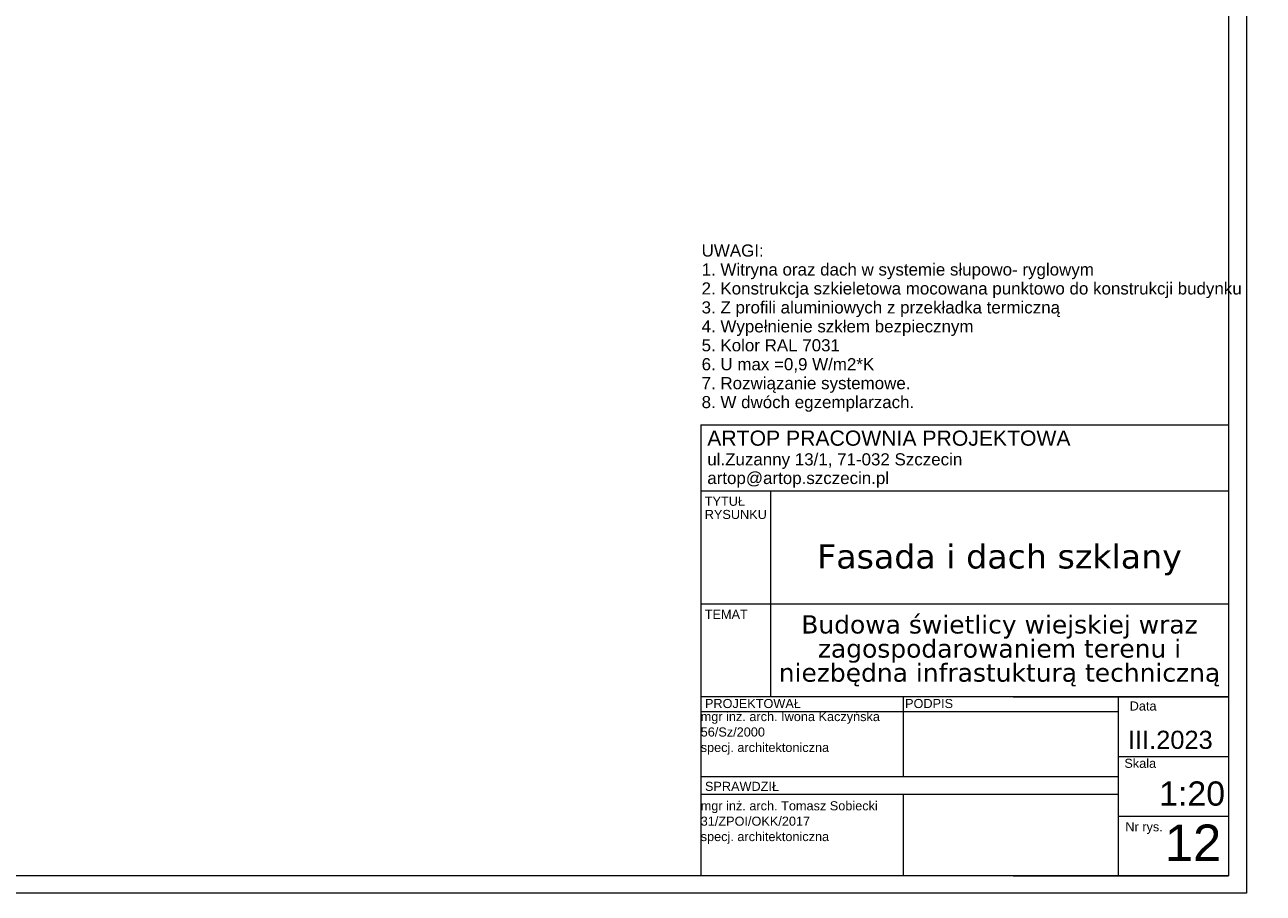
# Model space of a CAD drawing. Extents: x 5465377 to 5465550, y 5925276 to 5925338.
# Tile 129 of 182: x 5465445.12 to 5465449.21, y 5925317.72 to 5925320.59. Entities that reach past the tile are written whole.
import ezdxf

# ---------------------------------------------------------------- set-up
doc = ezdxf.new("R2010")
doc.units = 0
doc.header["$MEASUREMENT"] = 0
for name, color, linetype, lineweight in [('tabelki_Nr_pióra__141_Nr_Pióra__141', 7, 'Continuous', 0), ('tabelki_Nr_pióra__7_Nr_Pióra__141', 7, 'Continuous', 0), ('zzz_elewacje_Nr_pióra__141_Nr_Pióra__141', 7, 'Continuous', 0)]:
    doc.layers.add(name, color=color, linetype=linetype, lineweight=lineweight)
doc.styles.add('GENERATED_STYLE_1', font='arial.ttf')
doc.styles.add('GENERATED_STYLE_4', font='arial.ttf')
doc.styles.add('GENERATED_STYLE_6', font='verdana.ttf')

msp = doc.modelspace()

# ---------------------------------------------------------------- linework, layer by layer
at = {"layer": 'tabelki_Nr_pióra__141_Nr_Pióra__141', "linetype": 'Continuous'}
for p, q in [((5465447.3543, 5925319.2701), (5465449.0967, 5925319.2701)), ((5465447.3543, 5925319.2701), (5465447.3543, 5925317.782)), ((5465449.0967, 5925319.2701), (5465449.0967, 5925317.782)), ((5465449.0967, 5925319.0511), (5465447.3543, 5925319.0511)), ((5465449.0967, 5925319.0511), (5465447.3543, 5925319.0511)), ((5465447.5844, 5925319.0511), (5465447.5844, 5925318.3727)), ((5465449.0967, 5925318.6783), (5465447.3543, 5925318.6783)), ((5465449.0967, 5925318.3727), (5465447.3543, 5925318.3727)), ((5465449.0967, 5925318.3727), (5465447.3543, 5925318.3727)), ((5465448.0228, 5925318.3727), (5465448.0228, 5925318.1104)), ((5465448.3855, 5925318.3727), (5465449.0967, 5925318.3727)), ((5465448.7326, 5925318.3727), (5465448.7326, 5925317.782)), ((5465448.7326, 5925318.3235), (5465447.3543, 5925318.3235)), ((5465448.7326, 5925318.1758), (5465449.0967, 5925318.1758)), ((5465448.7326, 5925318.1091), (5465447.3543, 5925318.1091)), ((5465448.7326, 5925318.0501), (5465447.3543, 5925318.0501)), ((5465448.0228, 5925318.0501), (5465448.0228, 5925317.782)), ((5465448.7326, 5925317.9789), (5465449.0967, 5925317.9789)), ((5465448.3855, 5925317.782), (5465447.3543, 5925317.782)), ((5465449.0967, 5925317.782), (5465447.3543, 5925317.782)), ((5465448.3855, 5925317.782), (5465449.0967, 5925317.782))]:
    msp.add_line(p, q, dxfattribs=at)
at = {"layer": 'zzz_elewacje_Nr_pióra__141_Nr_Pióra__141', "linetype": 'Continuous', "flags": 128}
for points in [[(5465441.0354, 5925323.4578), (5465449.1553, 5925323.4578), (5465449.1553, 5925317.7244), (5465441.0354, 5925317.7244)], [(5465441.3765, 5925323.4122), (5465449.0967, 5925323.4122), (5465449.0967, 5925317.782), (5465441.3765, 5925317.782)]]:
    msp.add_lwpolyline(points, close=True, dxfattribs=at)

# ---------------------------------------------------------------- texts
at = {"layer": 'tabelki_Nr_pióra__7_Nr_Pióra__141', "linetype": 'Continuous', "attachment_point": 7, "style": 'GENERATED_STYLE_1'}
for s, insert, char_height, line_spacing_factor in [('{UWAGI:\\P1. Witryna oraz dach w systemie słupowo- ryglowym\\P2. Konstrukcja szkieletowa mocowana punktowo do konstrukcji budynku\\P3. Z profili aluminiowych z przekładka termiczną\\P4. Wypełnienie szkłem bezpiecznym\\P5. Kolor RAL 7031\\P6. U max =0,9 W/m2*K \\P7. Rozwiązanie systemowe.\\P8. W dwóch egzemplarzach.}', (5465447.3573, 5925319.3135), 0.04, 0.937793), ('{TYTUŁ \\PRYSUNKU}', (5465447.3677, 5925318.9593), 0.03, 0.870942), ('{mgr inż. arch. Iwona Kaczyńska\\P56/Sz/2000\\Pspecj. architektoniczna}', (5465447.3543, 5925318.1816), 0.03, 1.018908), ('{mgr inż. arch. Tomasz Sobiecki\\P31/ZPOI/OKK/2017\\Pspecj. architektoniczna}', (5465447.3543, 5925317.8874), 0.03, 1.015287)]:
    msp.add_mtext(s, dxfattribs=dict(at, insert=insert, char_height=char_height, line_spacing_factor=line_spacing_factor))
at = {"layer": 'tabelki_Nr_pióra__7_Nr_Pióra__141', "linetype": 'Continuous'}
for s, insert, char_height, attachment_point, style in [('{ARTOP PRACOWNIA PROJEKTOWA }', (5465447.376, 5925319.2009), 0.05, 7, 'GENERATED_STYLE_4'), ('{ul.Zuzanny 13/1, 71-032 Szczecin }', (5465447.376, 5925319.1246), 0.04, 7, 'GENERATED_STYLE_1'), ('{artop@artop.szczecin.pl }', (5465447.376, 5925319.063), 0.04, 7, 'GENERATED_STYLE_1'), ('{Fasada i dach szklany}', (5465448.3405, 5925318.7736), 0.08, 8, 'GENERATED_STYLE_6'), ('{TEMAT}', (5465447.3677, 5925318.63), 0.03, 7, 'GENERATED_STYLE_1'), ('{PROJEKTOWAŁ }', (5465447.3683, 5925318.3352), 0.03, 7, 'GENERATED_STYLE_1'), ('{PODPIS }', (5465448.0289, 5925318.3352), 0.03, 7, 'GENERATED_STYLE_1'), ('{ Data}', (5465448.7586, 5925318.327), 0.03, 7, 'GENERATED_STYLE_1'), ('{III.2023}', (5465448.7647, 5925318.1999), 0.06, 7, 'GENERATED_STYLE_4'), ('{ Skala}', (5465448.7411, 5925318.1379), 0.03, 7, 'GENERATED_STYLE_1'), ('{SPRAWDZIŁ}', (5465447.3683, 5925318.0618), 0.03, 7, 'GENERATED_STYLE_1'), ('{ 1:20}', (5465448.8365, 5925318.0123), 0.08, 7, 'GENERATED_STYLE_4'), ('{12}', (5465448.8861, 5925317.8311), 0.12, 7, 'GENERATED_STYLE_4'), ('{ Nr rys.}', (5465448.7444, 5925317.9197), 0.03, 7, 'GENERATED_STYLE_1')]:
    msp.add_mtext(s, dxfattribs=dict(at, insert=insert, char_height=char_height, attachment_point=attachment_point, style=style))
at = {"layer": 'tabelki_Nr_pióra__7_Nr_Pióra__141', "linetype": 'Continuous', "insert": (5465448.3405, 5925318.4068), "char_height": 0.06, "width": 1.512269, "attachment_point": 8, "line_spacing_factor": 0.794969, "style": 'GENERATED_STYLE_6'}
msp.add_mtext('{Budowa świetlicy wiejskiej wraz zagospodarowaniem terenu i niezbędna infrastukturą techniczną}', dxfattribs=at)

doc.saveas('drawing.dxf')
